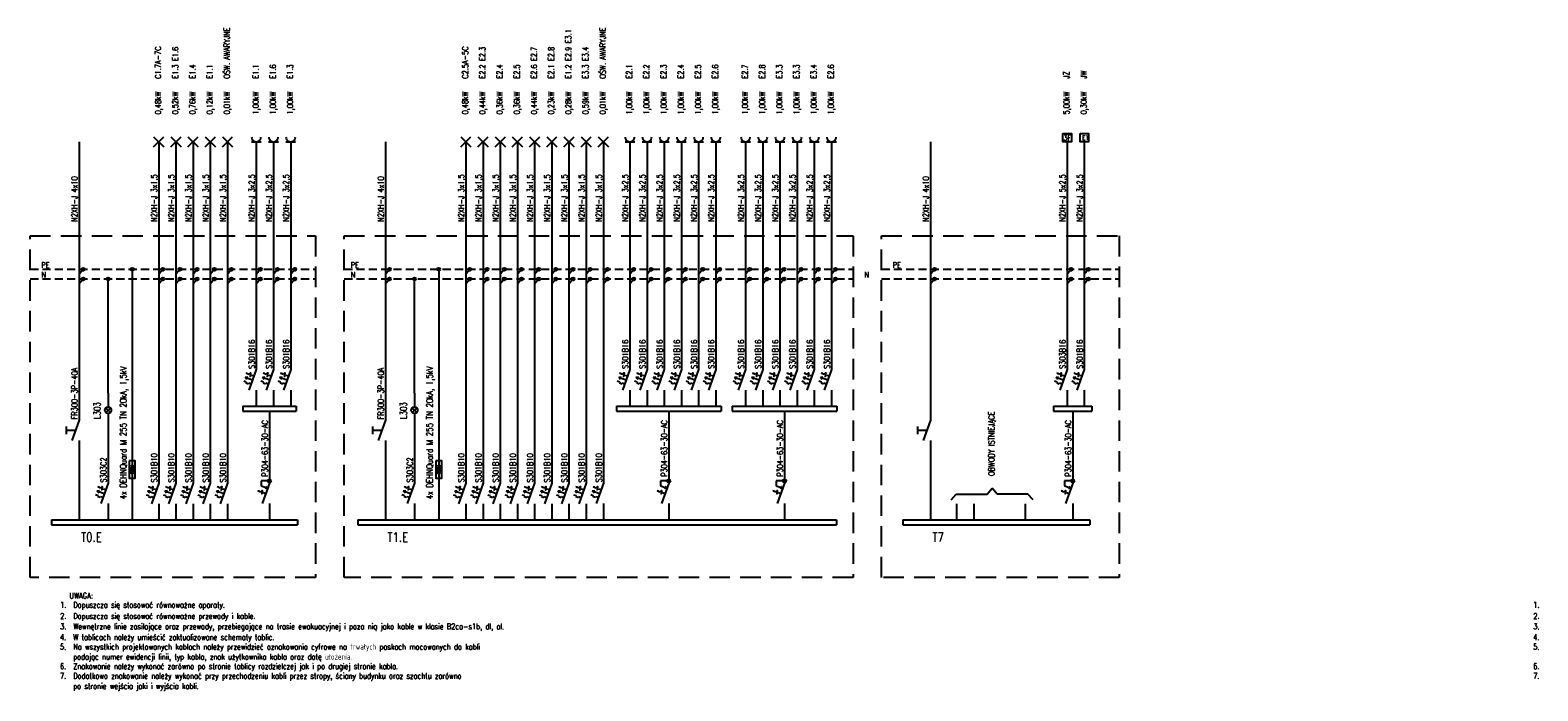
# Model space of a CAD drawing. Header units: millimetres. Extents: x 90978 to 249627, y -61724 to -25992.
# Tile 7 of 21: x 118526 to 123194, y -28521 to -26474. Entities that reach past the tile are written whole.
import ezdxf
from ezdxf.enums import TextEntityAlignment as Align

# ---------------------------------------------------------------- set-up
doc = ezdxf.new("R2010")
doc.units = ezdxf.units.MM
doc.linetypes.add('DASHED', pattern=[19.05, 12.7, -6.35])
for name, color, linetype in [('E1', 2, 'Continuous'), ('E2', 2, 'Continuous'), ('E_0', 4, 'Continuous'), ('E_LINIA', 4, 'Continuous'), ('E_OBRYS', 1, 'DASHED'), ('E_ODN', 1, 'Continuous'), ('E_OPIS', 2, 'Continuous'), ('E_OSP', 2, 'Continuous')]:
    doc.layers.add(name, color=color, linetype=linetype)
doc.styles.add('ELE1', font='romans.shx', dxfattribs={"width": 0.8, "height": 18})
doc.styles.add('ROMANS', font='romans.shx', dxfattribs={"width": 0.7})

# ---------------------------------------------------------------- blocks, each defined once
blk = doc.blocks.new('E_PUSZKA')
at = {"layer": 'E_LINIA', "color": 3}
blk.add_circle((0, 0), 3.87, dxfattribs=at)
blk = doc.blocks.new('*U11')
at = {"layer": 'E_OSP'}
for p, q in [((-23.2, 8.3), (0, 0)), ((-23.1, 8.3), (-15.1, 9.4)), ((-23.1, 8.3), (-17.6, 2.3)), ((-18.2, 22.3), (-19.6, 18.4)), ((-18.9, 20.3), (-11, 17.5)), ((-3.5, 14.8), (4.3, 12)), ((-27.5, -3.6), (-19.8, -6.4)), ((-20.8, -9.2), (-19.8, -6.4)), ((-20.8, -9.2), (-13, -12)), ((-13, -12), (-12, -9.2)), ((-12, -9.2), (-4.3, -12))]:
    blk.add_line(p, q, dxfattribs=at)
blk.add_lwpolyline([(-11, 17.5), (-6.7, 21.6), (-7.9, 10.7), (-3.5, 14.8)], dxfattribs=at)
blk = doc.blocks.new('E_DOWNLIGHT')
at = {"layer": 'E_OSP'}
for p, q in [((-7, 7), (7, -7)), ((-7, -7), (7, 7))]:
    blk.add_line(p, q, dxfattribs=at)
blk.add_circle((0, 0), 9.94, dxfattribs=at)
blk = doc.blocks.new('*U13')
at = {"layer": 'E_OSP'}
for p, q in [((-23.2, 8.3), (0, 0)), ((-23.1, 8.3), (-15.1, 9.4)), ((-23.1, 8.3), (-17.6, 2.3)), ((-18.2, 22.3), (-19.6, 18.4)), ((-18.9, 20.3), (-11, 17.5)), ((-3.5, 14.8), (4.3, 12)), ((-27.5, -3.6), (-19.8, -6.4)), ((-20.8, -9.2), (-19.8, -6.4)), ((-20.8, -9.2), (-13, -12)), ((-13, -12), (-12, -9.2)), ((-12, -9.2), (-4.3, -12))]:
    blk.add_line(p, q, dxfattribs=at)
blk.add_lwpolyline([(-11, 17.5), (-6.7, 21.6), (-7.9, 10.7), (-3.5, 14.8)], dxfattribs=at)
blk = doc.blocks.new('A$C296052A7')
at = {"layer": 'E_LINIA'}
blk.add_line((0, 0), (-22.7, -63.2), dxfattribs=at)
at = {"layer": 'E_ODN'}
blk.add_blockref('*U13', (-11.3, -31.6), dxfattribs=at)
blk = doc.blocks.new('E_WYPUST_SUFITOWY')
at = {"layer": 'E1', "color": 4}
for p, q in [((-15.9, -15.9), (15.9, 15.9)), ((-15.9, 15.9), (15.9, -15.9))]:
    blk.add_line(p, q, dxfattribs=at)
blk = doc.blocks.new('A$C1F444A4C')
at = {"layer": 'E_OSP', "color": 4}
blk.add_line((0, 0), (30.1, 0), dxfattribs=at)
at = {"layer": 'E_OSP'}
blk.add_arc((15, 14.5), 14.5, 179.6048, 0.3952, dxfattribs=at)
blk = doc.blocks.new('A$C26AA170D')
at = {"layer": 'E_OSP'}
for p, q in [((-22.5, 10.3), (-23.9, 6.4)), ((-23.2, 8.3), (-15.3, 5.5)), ((6.2, 38.8), (-14.3, 38.8)), ((-14.3, 38.8), (-14.3, 23.3)), ((-14.3, 23.3), (5.8, 16)), ((-7.8, 2.8), (0, 0)), ((5.8, 16), (-2.2, 14.9)), ((5.8, 16), (0.4, 22))]:
    blk.add_line(p, q, dxfattribs=at)
blk.add_lwpolyline([(-15.3, 5.5), (-11, 9.6), (-12.2, -1.3), (-7.8, 2.8)], dxfattribs=at)
blk.add_circle((11.3, 38.8), 5.16, dxfattribs=at)
blk = doc.blocks.new('E1')
at = {"layer": 'E_OSP', "linetype": 'Continuous'}
blk.add_lwpolyline([(0, 25.4), (26.3, 25.4), (26.3, 0), (0, 0)], close=True, dxfattribs=at)
at = {"layer": 'E_OSP', "linetype": 'Continuous', "style": 'ELE1', "width": 0.8}
blk.add_text('E1', height=13.5, dxfattribs=at).set_placement((6.7, 6.5))
blk = doc.blocks.new('E3')
at = {"layer": 'E2', "linetype": 'Continuous'}
blk.add_lwpolyline([(0, 25.4), (26.3, 25.4), (26.3, 0), (0, 0)], close=True, dxfattribs=at)
at = {"layer": 'E2', "linetype": 'Continuous', "style": 'ELE1', "width": 0.8}
blk.add_text('3F', height=16.87, dxfattribs=at).set_placement((13.1, 12.7), align=Align.MIDDLE_CENTER)

msp = doc.modelspace()

# ---------------------------------------------------------------- linework, layer by layer
at = {"layer": 'E_0', "color": 4}
for p, q in [((118676.795, -26819.703), (118676.795, -27111.339)), ((119625.341, -26819.703), (119625.341, -27111.339))]:
    msp.add_line(p, q, dxfattribs=at)
at = {"layer": 'E_0', "color": 1}
for p, q in [((121312.689, -26819.703), (121312.689, -27111.339)), ((121312.689, -27111.339), (121312.689, -27682.229)), ((121325.244, -27214.532), (121312.689, -27231.261)), ((121325.244, -27244.456), (121312.689, -27261.184)), ((121274.014, -27725.611), (121274.014, -27702.028)), ((121301.34, -27713.82), (121274.014, -27713.82)), ((121312.689, -27682.229), (121289.99, -27745.41)), ((121312.689, -27745.41), (121312.689, -27991.463)), ((121376.988, -27929.367), (121392.731, -27911.624)), ((121392.731, -27911.624), (121488.476, -27911.624)), ((121488.476, -27911.624), (121503.804, -27892.615)), ((121519.132, -27911.624), (121503.804, -27892.615)), ((121614.876, -27911.624), (121519.132, -27911.624)), ((121630.619, -27929.367), (121614.876, -27911.624)), ((121393.724, -27941.206), (121393.724, -27991.463)), ((121446.949, -27941.206), (121446.949, -27991.463)), ((121606.622, -27941.206), (121606.622, -27991.463))]:
    msp.add_line(p, q, dxfattribs=at)
at = {"layer": 'E_0'}
for p, q in [((118676.795, -27111.339), (118676.795, -27682.229)), ((119625.341, -27111.339), (119625.341, -27682.229)), ((118689.35, -27214.532), (118676.795, -27231.261)), ((119637.897, -27214.532), (119625.341, -27231.261)), ((118689.35, -27244.456), (118676.795, -27261.184)), ((119637.897, -27244.456), (119625.341, -27261.184)), ((118676.795, -27682.229), (118654.096, -27745.41)), ((119625.341, -27682.229), (119602.643, -27745.41)), ((118676.795, -27745.41), (118676.795, -27991.463)), ((119625.341, -27745.41), (119625.341, -27991.463))]:
    msp.add_line(p, q, dxfattribs=at)
at = {"layer": 'E_0', "ltscale": 3}
for p, q in [((118766.819, -27598.279), (118766.819, -27641.668)), ((119715.366, -27598.279), (119715.366, -27641.668))]:
    msp.add_line(p, q, dxfattribs=at)
at = {"layer": 'E_LINIA'}
for p, q in [((118923.621, -26819.703), (118923.621, -27877.797)), ((118976.846, -26819.703), (118976.846, -27877.797)), ((119030.07, -26819.703), (119030.07, -27877.797)), ((119083.295, -26819.703), (119083.295, -27877.797)), ((119136.519, -26819.703), (119136.519, -27877.797)), ((119225.767, -26819.703), (119225.767, -27525.679)), ((119278.991, -26819.703), (119278.991, -27525.679)), ((119332.216, -26819.703), (119332.216, -27525.679)), ((119874.546, -26819.703), (119874.546, -27877.797)), ((119927.771, -26819.703), (119927.771, -27877.797)), ((119980.995, -26819.703), (119980.995, -27877.797)), ((120034.22, -26819.703), (120034.22, -27877.797)), ((120087.444, -26819.703), (120087.444, -27877.797)), ((120140.669, -26819.703), (120140.669, -27877.797)), ((120193.894, -26819.703), (120193.894, -27877.797)), ((120247.118, -26819.703), (120247.118, -27877.797)), ((120300.343, -26819.703), (120300.343, -27877.797)), ((120382.375, -26819.703), (120382.375, -27525.679)), ((120435.6, -26819.703), (120435.6, -27525.679)), ((120488.824, -26819.703), (120488.824, -27525.679)), ((120542.049, -26819.703), (120542.049, -27525.679)), ((120595.274, -26819.703), (120595.274, -27525.679)), ((120648.498, -26819.703), (120648.498, -27525.679)), ((120740.597, -26819.703), (120740.597, -27525.679)), ((120793.821, -26819.703), (120793.821, -27525.679)), ((120847.046, -26819.703), (120847.046, -27525.679)), ((120900.27, -26819.703), (120900.27, -27525.679)), ((120953.495, -26819.703), (120953.495, -27525.679)), ((121006.719, -26819.703), (121006.719, -27525.679)), ((121736.224, -26819.703), (121736.224, -27525.679)), ((121789.449, -26819.703), (121789.449, -27525.679)), ((118841.868, -27214.532), (118841.868, -27828.972)), ((118936.176, -27214.532), (118923.621, -27231.261)), ((118989.401, -27214.532), (118976.846, -27231.261)), ((119042.625, -27214.532), (119030.07, -27231.261)), ((119095.85, -27214.532), (119083.295, -27231.261)), ((119149.075, -27214.532), (119136.519, -27231.261)), ((119238.322, -27214.532), (119225.767, -27231.261)), ((119291.547, -27214.532), (119278.991, -27231.261)), ((119344.771, -27214.532), (119332.216, -27231.261)), ((119790.415, -27214.532), (119790.415, -27828.972)), ((119887.101, -27214.532), (119874.546, -27231.261)), ((119940.326, -27214.532), (119927.771, -27231.261)), ((119993.551, -27214.532), (119980.995, -27231.261)), ((120046.775, -27214.532), (120034.22, -27231.261)), ((120100, -27214.532), (120087.444, -27231.261)), ((120153.224, -27214.532), (120140.669, -27231.261)), ((120206.449, -27214.532), (120193.894, -27231.261)), ((120259.673, -27214.532), (120247.118, -27231.261)), ((120312.898, -27214.532), (120300.343, -27231.261)), ((120394.931, -27214.532), (120382.375, -27231.261)), ((120448.155, -27214.532), (120435.6, -27231.261)), ((120501.38, -27214.532), (120488.824, -27231.261)), ((120554.604, -27214.532), (120542.049, -27231.261)), ((120607.829, -27214.532), (120595.274, -27231.261)), ((120661.053, -27214.532), (120648.498, -27231.261)), ((120753.152, -27214.532), (120740.597, -27231.261)), ((120806.376, -27214.532), (120793.821, -27231.261)), ((120859.601, -27214.532), (120847.046, -27231.261)), ((120912.826, -27214.532), (120900.27, -27231.261)), ((120966.05, -27214.532), (120953.495, -27231.261)), ((121019.275, -27214.532), (121006.719, -27231.261)), ((121748.779, -27214.532), (121736.224, -27231.261)), ((121802.004, -27214.532), (121789.449, -27231.261)), ((118766.819, -27598.279), (118766.819, -27244.456)), ((118936.176, -27244.456), (118923.621, -27261.184)), ((118989.401, -27244.456), (118976.846, -27261.184)), ((119042.625, -27244.456), (119030.07, -27261.184)), ((119095.85, -27244.456), (119083.295, -27261.184)), ((119149.075, -27244.456), (119136.519, -27261.184)), ((119238.322, -27244.456), (119225.767, -27261.184)), ((119291.547, -27244.456), (119278.991, -27261.184)), ((119344.771, -27244.456), (119332.216, -27261.184)), ((119715.366, -27598.279), (119715.366, -27244.456)), ((119887.101, -27244.456), (119874.546, -27261.184)), ((119940.326, -27244.456), (119927.771, -27261.184)), ((119993.551, -27244.456), (119980.995, -27261.184)), ((120046.775, -27244.456), (120034.22, -27261.184)), ((120100, -27244.456), (120087.444, -27261.184)), ((120153.224, -27244.456), (120140.669, -27261.184)), ((120206.449, -27244.456), (120193.894, -27261.184)), ((120259.673, -27244.456), (120247.118, -27261.184)), ((120312.898, -27244.456), (120300.343, -27261.184)), ((120394.931, -27244.456), (120382.375, -27261.184)), ((120448.155, -27244.456), (120435.6, -27261.184)), ((120501.38, -27244.456), (120488.824, -27261.184)), ((120554.604, -27244.456), (120542.049, -27261.184)), ((120607.829, -27244.456), (120595.274, -27261.184)), ((120661.053, -27244.456), (120648.498, -27261.184)), ((120753.152, -27244.456), (120740.597, -27261.184)), ((120806.376, -27244.456), (120793.821, -27261.184)), ((120859.601, -27244.456), (120847.046, -27261.184)), ((120912.826, -27244.456), (120900.27, -27261.184)), ((120966.05, -27244.456), (120953.495, -27261.184)), ((121019.275, -27244.456), (121006.719, -27261.184)), ((121748.779, -27244.456), (121736.224, -27261.184)), ((121802.004, -27244.456), (121789.449, -27261.184)), ((119225.767, -27525.679), (119203.068, -27588.859)), ((119278.991, -27525.679), (119256.293, -27588.859)), ((119332.216, -27525.679), (119309.517, -27588.859)), ((120382.375, -27525.679), (120359.677, -27588.859)), ((120435.6, -27525.679), (120412.901, -27588.859)), ((120488.824, -27525.679), (120466.126, -27588.859)), ((120542.049, -27525.679), (120519.35, -27588.859)), ((120595.274, -27525.679), (120572.575, -27588.859)), ((120648.498, -27525.679), (120625.799, -27588.859)), ((120740.597, -27525.679), (120717.898, -27588.859)), ((120793.821, -27525.679), (120771.122, -27588.859)), ((120847.046, -27525.679), (120824.347, -27588.859)), ((120900.27, -27525.679), (120877.572, -27588.859)), ((120953.495, -27525.679), (120930.796, -27588.859)), ((121006.719, -27525.679), (120984.021, -27588.859)), ((121736.224, -27525.679), (121713.525, -27588.859)), ((121789.449, -27525.679), (121766.75, -27588.859)), ((119225.767, -27588.859), (119225.767, -27639.344)), ((119278.991, -27588.859), (119278.991, -27639.344)), ((119332.216, -27588.859), (119332.216, -27639.344)), ((120382.375, -27588.859), (120382.375, -27639.344)), ((120435.6, -27588.859), (120435.6, -27639.344)), ((120488.824, -27588.859), (120488.824, -27639.344)), ((120542.049, -27588.859), (120542.049, -27639.344)), ((120595.274, -27588.859), (120595.274, -27639.344)), ((120648.498, -27588.859), (120648.498, -27639.344)), ((120740.597, -27588.859), (120740.597, -27639.344)), ((120793.821, -27588.859), (120793.821, -27639.344)), ((120847.046, -27588.859), (120847.046, -27639.344)), ((120900.27, -27588.859), (120900.27, -27639.344)), ((120953.495, -27588.859), (120953.495, -27639.344)), ((121006.719, -27588.859), (121006.719, -27639.344)), ((121736.224, -27588.859), (121736.224, -27639.344)), ((121789.449, -27588.859), (121789.449, -27639.344)), ((118766.819, -27661.542), (118766.819, -27877.797)), ((119266.523, -27654.064), (119266.523, -27877.797)), ((119715.366, -27661.542), (119715.366, -27877.797)), ((120502.968, -27654.064), (120502.968, -27877.797)), ((120861.19, -27654.064), (120861.19, -27877.797)), ((121753.766, -27654.064), (121753.766, -27877.797)), ((118841.868, -27841.309), (118841.868, -27991.463)), ((119790.415, -27841.309), (119790.415, -27991.463)), ((118766.819, -27877.797), (118744.12, -27940.978)), ((119266.523, -27877.797), (119243.824, -27940.978)), ((119715.366, -27877.797), (119692.667, -27940.978)), ((120502.968, -27877.797), (120480.27, -27940.978)), ((120861.19, -27877.797), (120838.491, -27940.978)), ((121753.766, -27877.797), (121731.068, -27940.978)), ((118766.819, -27940.978), (118766.819, -27991.463)), ((118923.621, -27941.206), (118923.621, -27991.463)), ((118976.846, -27941.206), (118976.846, -27991.463)), ((119030.07, -27941.206), (119030.07, -27991.463)), ((119083.295, -27941.206), (119083.295, -27991.463)), ((119136.519, -27941.206), (119136.519, -27991.463)), ((119266.523, -27940.978), (119266.523, -27991.463)), ((119715.366, -27940.978), (119715.366, -27991.463)), ((119874.546, -27941.206), (119874.546, -27991.463)), ((119927.771, -27941.206), (119927.771, -27991.463)), ((119980.995, -27941.206), (119980.995, -27991.463)), ((120034.22, -27941.206), (120034.22, -27991.463)), ((120087.444, -27941.206), (120087.444, -27991.463)), ((120140.669, -27941.206), (120140.669, -27991.463)), ((120193.894, -27941.206), (120193.894, -27991.463)), ((120247.118, -27941.206), (120247.118, -27991.463)), ((120300.343, -27940.978), (120300.343, -27991.235)), ((120502.968, -27940.978), (120502.968, -27991.463)), ((120861.19, -27940.978), (120861.19, -27991.463)), ((121753.766, -27940.978), (121753.766, -27991.463))]:
    msp.add_line(p, q, dxfattribs=at)
at = {"layer": 'E_LINIA', "color": 2, "linetype": 'DASHED', "ltscale": 2}
for p, q in [((118525.532, -27214.532), (119409.507, -27214.532)), ((119497.701, -27214.532), (121073.233, -27214.532)), ((121161.427, -27214.532), (121897.837, -27214.532)), ((118525.532, -27244.456), (119409.507, -27244.456)), ((119497.701, -27244.456), (121073.233, -27244.456)), ((121161.427, -27244.456), (121897.837, -27244.456))]:
    msp.add_line(p, q, dxfattribs=at)
at = {"layer": 'E_OBRYS', "ltscale": 5}
for points in [[(118525.532, -27111.339), (119409.507, -27111.339), (119409.507, -28169.455), (118525.532, -28169.455)], [(119497.701, -27111.339), (121073.233, -27111.339), (121073.233, -28169.455), (119497.701, -28169.455)], [(121161.427, -27111.339), (121897.837, -27111.339), (121897.837, -28169.455), (121161.427, -28169.455)]]:
    msp.add_lwpolyline(points, close=True, dxfattribs=at)
at = {"layer": 'E_OSP'}
for p, q in [((119183.87, -27639.344), (119349.176, -27639.344)), ((119183.87, -27639.344), (119183.87, -27654.064)), ((119183.87, -27654.064), (119349.176, -27654.064)), ((119349.176, -27639.344), (119349.176, -27654.064)), ((120340.478, -27639.344), (120665.458, -27639.344)), ((120340.478, -27639.344), (120340.478, -27654.064)), ((120340.478, -27654.064), (120665.458, -27654.064)), ((120665.458, -27639.344), (120665.458, -27654.064)), ((120698.7, -27639.344), (121023.679, -27639.344)), ((120698.7, -27639.344), (120698.7, -27654.064)), ((120698.7, -27654.064), (121023.679, -27654.064)), ((121023.679, -27639.344), (121023.679, -27654.064)), ((121694.327, -27639.344), (121813.205, -27639.344)), ((121694.327, -27639.344), (121694.327, -27654.064)), ((121694.327, -27654.064), (121813.205, -27654.064)), ((121813.205, -27639.344), (121813.205, -27654.064)), ((118638.12, -27725.611), (118638.12, -27702.028)), ((119586.667, -27725.611), (119586.667, -27702.028)), ((118838.297, -27820.509), (118841.868, -27828.972)), ((118845.439, -27820.509), (118841.868, -27828.972)), ((119786.844, -27820.509), (119790.415, -27828.972)), ((119793.986, -27820.509), (119790.415, -27828.972)), ((118832.594, -27828.972), (118851.143, -27828.972)), ((118832.594, -27835.141), (118851.143, -27835.141)), ((118832.594, -27841.309), (118851.143, -27841.309)), ((118838.297, -27849.772), (118841.868, -27841.309)), ((118845.439, -27849.772), (118841.868, -27841.309)), ((119781.14, -27828.972), (119799.69, -27828.972)), ((119781.14, -27835.141), (119799.69, -27835.141)), ((119781.14, -27841.309), (119799.69, -27841.309)), ((119786.844, -27849.772), (119790.415, -27841.309)), ((119793.986, -27849.772), (119790.415, -27841.309)), ((118591.162, -27991.463), (119352.911, -27991.463)), ((118591.162, -27991.463), (118591.162, -28006.182)), ((118591.162, -28006.182), (119352.911, -28006.182)), ((119352.911, -27991.463), (119352.911, -28006.182)), ((119539.709, -27991.463), (121022.422, -27991.463)), ((119539.709, -27991.463), (119539.709, -28006.182)), ((119539.709, -28006.182), (121022.422, -28006.182)), ((121022.422, -27991.463), (121022.422, -28006.182)), ((121227.056, -27991.463), (121806.133, -27991.463)), ((121227.056, -27991.463), (121227.056, -28006.182)), ((121227.056, -28006.182), (121806.133, -28006.182)), ((121806.133, -27991.463), (121806.133, -28006.182))]:
    msp.add_line(p, q, dxfattribs=at)
at = {"layer": 'E_OSP', "ltscale": 2}
for p, q in [((118665.446, -27713.82), (118638.12, -27713.82)), ((119613.992, -27713.82), (119586.667, -27713.82))]:
    msp.add_line(p, q, dxfattribs=at)
at = {"layer": 'E_OSP'}
for points in [[(118832.594, -27808.175), (118832.594, -27862.106), (118851.143, -27862.106), (118851.143, -27808.175)], [(119781.14, -27808.175), (119781.14, -27862.106), (119799.69, -27862.106), (119799.69, -27808.175)]]:
    msp.add_lwpolyline(points, close=True, dxfattribs=at)

# ---------------------------------------------------------------- block references
at = {"layer": 'E_0', "ltscale": 3}
for name, p in [('E3', (121723.09, -26819.703)), ('E1', (121776.314, -26819.703)), ('E_WYPUST_SUFITOWY', (118923.621, -26819.703)), ('E_WYPUST_SUFITOWY', (118976.846, -26819.703)), ('E_WYPUST_SUFITOWY', (119030.07, -26819.703)), ('E_WYPUST_SUFITOWY', (119083.295, -26819.703)), ('E_WYPUST_SUFITOWY', (119136.519, -26819.703)), ('E_WYPUST_SUFITOWY', (119874.546, -26819.703)), ('E_WYPUST_SUFITOWY', (119927.771, -26819.703)), ('E_WYPUST_SUFITOWY', (119980.995, -26819.703)), ('E_WYPUST_SUFITOWY', (120034.22, -26819.703)), ('E_WYPUST_SUFITOWY', (120087.444, -26819.703)), ('E_WYPUST_SUFITOWY', (120140.669, -26819.703)), ('E_WYPUST_SUFITOWY', (120193.894, -26819.703)), ('E_WYPUST_SUFITOWY', (120247.118, -26819.703)), ('E_WYPUST_SUFITOWY', (120300.343, -26819.703))]:
    msp.add_blockref(name, p, dxfattribs=at)
at = {"layer": 'E_0', "xscale": 1.200000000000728, "yscale": 1.200000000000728, "zscale": 1.200000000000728}
for p in [(118841.868, -27214.532), (119790.415, -27214.532)]:
    msp.add_blockref('E_PUSZKA', p, dxfattribs=at)
at = {"layer": 'E_0', "rotation": 90}
for p in [(118766.819, -27651.605), (119715.366, -27651.605)]:
    msp.add_blockref('E_DOWNLIGHT', p, dxfattribs=at)
at = {"layer": 'E_LINIA'}
for p in [(119210.726, -26819.703), (119263.951, -26819.703), (119317.175, -26819.703), (120367.335, -26819.703), (120420.559, -26819.703), (120473.784, -26819.703), (120527.009, -26819.703), (120580.233, -26819.703), (120633.458, -26819.703), (120725.556, -26819.703), (120778.781, -26819.703), (120832.005, -26819.703), (120885.23, -26819.703), (120938.454, -26819.703), (120991.679, -26819.703)]:
    msp.add_blockref('A$C1F444A4C', p, dxfattribs=at)
at = {"layer": 'E_LINIA', "xscale": 1.200000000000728, "yscale": 1.200000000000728, "zscale": 1.200000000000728}
for p in [(118689.35, -27214.532), (118936.176, -27214.532), (118989.401, -27214.532), (119042.625, -27214.532), (119095.85, -27214.532), (119149.075, -27214.532), (119238.322, -27214.532), (119291.547, -27214.532), (119344.771, -27214.532), (119637.897, -27214.532), (119887.101, -27214.532), (119940.326, -27214.532), (119993.551, -27214.532), (120046.775, -27214.532), (120100, -27214.532), (120153.224, -27214.532), (120206.449, -27214.532), (120259.673, -27214.532), (120312.898, -27214.532), (120394.931, -27214.532), (120448.155, -27214.532), (120501.38, -27214.532), (120554.604, -27214.532), (120607.829, -27214.532), (120661.053, -27214.532), (120753.152, -27214.532), (120806.376, -27214.532), (120859.601, -27214.532), (120912.826, -27214.532), (120966.05, -27214.532), (121019.275, -27214.532), (121325.244, -27214.532), (121748.779, -27214.532), (121802.004, -27214.532), (118689.35, -27244.456), (118766.819, -27244.456), (118766.819, -27244.456), (118936.176, -27244.456), (118989.401, -27244.456), (119042.625, -27244.456), (119095.85, -27244.456), (119149.075, -27244.456), (119238.322, -27244.456), (119291.547, -27244.456), (119344.771, -27244.456), (119637.897, -27244.456), (119715.366, -27244.456), (119715.366, -27244.456), (119887.101, -27244.456), (119940.326, -27244.456), (119993.551, -27244.456), (120046.775, -27244.456), (120100, -27244.456), (120153.224, -27244.456), (120206.449, -27244.456), (120259.673, -27244.456), (120312.898, -27244.456), (120394.931, -27244.456), (120448.155, -27244.456), (120501.38, -27244.456), (120554.604, -27244.456), (120607.829, -27244.456), (120661.053, -27244.456), (120753.152, -27244.456), (120806.376, -27244.456), (120859.601, -27244.456), (120912.826, -27244.456), (120966.05, -27244.456), (121019.275, -27244.456), (121325.244, -27244.456), (121748.779, -27244.456), (121802.004, -27244.456)]:
    msp.add_blockref('E_PUSZKA', p, dxfattribs=at)
at = {"layer": 'E_ODN'}
for name, p in [('*U11', (119214.417, -27557.269)), ('*U11', (119267.642, -27557.269)), ('*U11', (119320.867, -27557.269)), ('*U11', (120371.026, -27557.269)), ('*U11', (120424.251, -27557.269)), ('*U11', (120477.475, -27557.269)), ('*U11', (120530.7, -27557.269)), ('*U11', (120583.924, -27557.269)), ('*U11', (120637.149, -27557.269)), ('*U11', (120729.247, -27557.269)), ('*U11', (120782.472, -27557.269)), ('*U11', (120835.696, -27557.269)), ('*U11', (120888.921, -27557.269)), ('*U11', (120942.146, -27557.269)), ('*U11', (120995.37, -27557.269)), ('*U11', (121724.875, -27557.269)), ('*U11', (121778.099, -27557.269)), ('A$C26AA170D', (119255.174, -27909.388)), ('A$C26AA170D', (120491.619, -27909.388)), ('A$C26AA170D', (120849.84, -27909.388)), ('A$C26AA170D', (121742.417, -27909.388)), ('*U11', (118755.47, -27909.388)), ('A$C296052A7', (118923.621, -27878.025)), ('A$C296052A7', (118976.846, -27878.025)), ('A$C296052A7', (119030.07, -27878.025)), ('A$C296052A7', (119083.295, -27878.025)), ('A$C296052A7', (119136.519, -27878.025)), ('*U11', (119704.016, -27909.388)), ('A$C296052A7', (119874.546, -27878.025)), ('A$C296052A7', (119927.771, -27878.025)), ('A$C296052A7', (119980.995, -27878.025)), ('A$C296052A7', (120034.22, -27878.025)), ('A$C296052A7', (120087.444, -27878.025)), ('A$C296052A7', (120140.669, -27878.025)), ('A$C296052A7', (120193.894, -27878.025)), ('A$C296052A7', (120247.118, -27878.025)), ('A$C296052A7', (120300.343, -27877.797))]:
    msp.add_blockref(name, p, dxfattribs=at)

# ---------------------------------------------------------------- texts
at = {"layer": 'E_OPIS', "style": 'ROMANS'}
for s, height, width, p in [('OŚW. AWARYJNE', 18, 0.75, (119143.552, -26624.164)), ('E1.2 E2.9 E3.1', 18, 0.75, (120200.927, -26624.164)), ('OŚW. AWARYJNE', 18, 0.75, (120307.376, -26624.164)), ('C1.7A-7C', 18, 0.75, (118930.654, -26624.164)), ('E1.3 E1.6', 18, 0.75, (118983.879, -26624.164)), ('C2.5A-5C', 18, 0.75, (119881.579, -26624.164)), ('E2.2 E2.3', 18, 0.75, (119934.804, -26624.164)), ('E2.6 E2.7', 18, 0.75, (120094.478, -26624.164)), ('E2.1 E2.8', 18, 0.75, (120147.702, -26624.164)), ('E3.3 E3.4', 18, 0.75, (120254.151, -26624.164)), ('E1.4', 18, 0.75, (119037.103, -26624.164)), ('E1.1', 18, 0.75, (119090.328, -26624.164)), ('E1.1', 18, 0.75, (119232.8, -26624.165)), ('E1.6', 18, 0.75, (119286.024, -26624.165)), ('E1.3', 18, 0.75, (119339.249, -26624.165)), ('E2.4', 18, 0.75, (119988.028, -26624.164)), ('E2.5', 18, 0.75, (120041.253, -26624.164)), ('E2.1', 18, 0.75, (120389.408, -26624.165)), ('E2.2', 18, 0.75, (120442.633, -26624.165)), ('E2.3', 18, 0.75, (120495.858, -26624.165)), ('E2.4', 18, 0.75, (120549.082, -26624.165)), ('E2.5', 18, 0.75, (120602.307, -26624.165)), ('E2.6', 18, 0.75, (120655.531, -26624.165)), ('E2.7', 18, 0.75, (120747.63, -26624.165)), ('E2.8', 18, 0.75, (120800.854, -26624.165)), ('E3.3', 18, 0.75, (120854.079, -26624.165)), ('E3.3', 18, 0.75, (120907.303, -26624.165)), ('E3.4', 18, 0.75, (120960.528, -26624.165)), ('E2.6', 18, 0.75, (121013.753, -26624.165)), ('JZ', 18, 0.75, (121743.257, -26624.165)), ('JW', 18, 0.75, (121796.482, -26624.165)), ('0,48kW', 18, 0.75, (118930.654, -26734.908)), ('0,52kW', 18, 0.75, (118983.879, -26734.908)), ('0,76kW', 18, 0.75, (119037.103, -26734.908)), ('0,12kW', 18, 0.75, (119090.328, -26734.908)), ('0,01kW', 18, 0.75, (119143.552, -26734.908)), ('1,00kW', 18, 0.75, (119232.8, -26734.908)), ('1,00kW', 18, 0.75, (119286.024, -26734.908)), ('1,00kW', 18, 0.75, (119339.249, -26734.908)), ('0,48kW', 18, 0.75, (119881.579, -26734.908)), ('0,44kW', 18, 0.75, (119934.804, -26734.908)), ('0,36kW', 18, 0.75, (119988.028, -26734.908)), ('0,36kW', 18, 0.75, (120041.253, -26734.908)), ('0,44kW', 18, 0.75, (120094.478, -26734.908)), ('0,23kW', 18, 0.75, (120147.702, -26734.908)), ('0,28kW', 18, 0.75, (120200.927, -26734.908)), ('0,59kW', 18, 0.75, (120254.151, -26734.908)), ('0,01kW', 18, 0.75, (120307.376, -26734.908)), ('1,00kW', 18, 0.75, (120389.408, -26734.908)), ('1,00kW', 18, 0.75, (120442.633, -26734.908)), ('1,00kW', 18, 0.75, (120495.858, -26734.908)), ('1,00kW', 18, 0.75, (120549.082, -26734.908)), ('1,00kW', 18, 0.75, (120602.307, -26734.908)), ('1,00kW', 18, 0.75, (120655.531, -26734.908)), ('1,00kW', 18, 0.75, (120747.63, -26734.908)), ('1,00kW', 18, 0.75, (120800.854, -26734.908)), ('1,00kW', 18, 0.75, (120854.079, -26734.908)), ('1,00kW', 18, 0.75, (120907.303, -26734.908)), ('1,00kW', 18, 0.75, (120960.528, -26734.908)), ('1,00kW', 18, 0.75, (121013.753, -26734.908)), ('5,00kW', 18, 0.75, (121743.257, -26734.908)), ('0,30kW', 18, 0.75, (121796.482, -26734.908)), ('N2XH-J 4x10', 18, 0.75, (118671.613, -27067.55)), ('N2XH-J 3x1,5', 18, 0.75, (118918.439, -27067.55)), ('N2XH-J 3x1,5', 18, 0.75, (118971.664, -27067.55)), ('N2XH-J 3x1,5', 18, 0.75, (119024.888, -27067.55)), ('N2XH-J 3x1,5', 18, 0.75, (119078.113, -27067.55)), ('N2XH-J 3x1,5', 18, 0.75, (119131.337, -27067.55)), ('N2XH-J 3x2,5', 18, 0.75, (119220.585, -27067.322)), ('N2XH-J 3x2,5', 18, 0.75, (119273.809, -27067.322)), ('N2XH-J 3x2,5', 18, 0.75, (119327.034, -27067.322)), ('N2XH-J 4x10', 18, 0.75, (119620.159, -27067.55)), ('N2XH-J 3x1,5', 18, 0.75, (119869.364, -27067.55)), ('N2XH-J 3x1,5', 18, 0.75, (119922.589, -27067.55)), ('N2XH-J 3x1,5', 18, 0.75, (119975.813, -27067.55)), ('N2XH-J 3x1,5', 18, 0.75, (120029.038, -27067.55)), ('N2XH-J 3x1,5', 18, 0.75, (120082.262, -27067.55)), ('N2XH-J 3x1,5', 18, 0.75, (120135.487, -27067.55)), ('N2XH-J 3x1,5', 18, 0.75, (120188.712, -27067.55)), ('N2XH-J 3x1,5', 18, 0.75, (120241.936, -27067.55)), ('N2XH-J 3x1,5', 18, 0.75, (120295.161, -27067.55)), ('N2XH-J 3x2,5', 18, 0.75, (120377.193, -27067.322)), ('N2XH-J 3x2,5', 18, 0.75, (120430.418, -27067.322)), ('N2XH-J 3x2,5', 18, 0.75, (120483.642, -27067.322)), ('N2XH-J 3x2,5', 18, 0.75, (120536.867, -27067.322)), ('N2XH-J 3x2,5', 18, 0.75, (120590.092, -27067.322)), ('N2XH-J 3x2,5', 18, 0.75, (120643.316, -27067.322)), ('N2XH-J 3x2,5', 18, 0.75, (120735.415, -27067.322)), ('N2XH-J 3x2,5', 18, 0.75, (120788.639, -27067.322)), ('N2XH-J 3x2,5', 18, 0.75, (120841.864, -27067.322)), ('N2XH-J 3x2,5', 18, 0.75, (120895.088, -27067.322)), ('N2XH-J 3x2,5', 18, 0.75, (120948.313, -27067.322)), ('N2XH-J 3x2,5', 18, 0.75, (121001.537, -27067.322)), ('N2XH-J 4x10', 18, 0.75, (121307.507, -27067.55)), ('N2XH-J 5x2,5', 18, 0.75, (121731.042, -27067.322)), ('N2XH-J 3x2,5', 18, 0.75, (121784.267, -27067.322)), ('S301B16', 18, 0.75, (119220.585, -27523.489)), ('S301B16', 18, 0.75, (119273.809, -27523.489)), ('S301B16', 18, 0.75, (119327.034, -27523.489)), ('S301B16', 18, 0.75, (120377.193, -27523.489)), ('S301B16', 18, 0.75, (120430.418, -27523.489)), ('S301B16', 18, 0.75, (120483.642, -27523.489)), ('S301B16', 18, 0.75, (120536.867, -27523.489)), ('S301B16', 18, 0.75, (120590.092, -27523.489)), ('S301B16', 18, 0.75, (120643.316, -27523.489)), ('S301B16', 18, 0.75, (120735.415, -27523.489)), ('S301B16', 18, 0.75, (120788.639, -27523.489)), ('S301B16', 18, 0.75, (120841.864, -27523.489)), ('S301B16', 18, 0.75, (120895.088, -27523.489)), ('S301B16', 18, 0.75, (120948.313, -27523.489)), ('S301B16', 18, 0.75, (121001.537, -27523.489)), ('S303B16', 18, 0.75, (121731.042, -27523.489)), ('S301B16', 18, 0.75, (121784.267, -27523.489)), ('FR300-3P-40A', 18, 0.75, (118671.613, -27680.04)), ('4x DEHNQuard M 255 TN 20kA, 1,5kV', 20, 0.8, (118823.777, -27927.472)), ('FR300-3P-40A', 18, 0.75, (119620.159, -27680.04)), ('4x DEHNQuard M 255 TN 20kA, 1,5kV', 20, 0.8, (119772.324, -27927.472)), ('L303', 20, 0.8, (118742.911, -27679.162)), ('L303', 20, 0.8, (119691.458, -27679.162)), ('OBWODY ISTNIEJĄCE', 18, 0.75, (121510.946, -27855.318)), ('P304-63-30-AC', 18, 0.7, (119261.341, -27857.304)), ('P304-63-30-AC', 18, 0.7, (120497.786, -27857.304)), ('P304-63-30-AC', 18, 0.7, (120856.008, -27857.304)), ('P304-63-30-AC', 18, 0.7, (121748.584, -27857.304)), ('S303C2', 18, 0.75, (118761.637, -27875.608)), ('S301B10', 18, 0.75, (118918.439, -27875.484)), ('S301B10', 18, 0.75, (118971.664, -27875.484)), ('S301B10', 18, 0.75, (119024.888, -27875.484)), ('S301B10', 18, 0.75, (119078.113, -27875.484)), ('S301B10', 18, 0.75, (119131.337, -27875.484)), ('S303C2', 18, 0.75, (119710.184, -27875.608)), ('S301B10', 18, 0.75, (119869.364, -27875.484)), ('S301B10', 18, 0.75, (119922.589, -27875.484)), ('S301B10', 18, 0.75, (119975.813, -27875.484)), ('S301B10', 18, 0.75, (120029.038, -27875.484)), ('S301B10', 18, 0.75, (120082.262, -27875.484)), ('S301B10', 18, 0.75, (120135.487, -27875.484)), ('S301B10', 18, 0.75, (120188.712, -27875.484)), ('S301B10', 18, 0.75, (120241.936, -27875.484)), ('S301B10', 18, 0.75, (120295.161, -27875.256))]:
    msp.add_text(s, height=height, rotation=90, dxfattribs=dict(at, width=width)).set_placement(p)
at = {"layer": 'E_OPIS', "style": 'ELE1', "width": 0.8}
for s, p in [('PE', (118559.694, -27210.451)), ('PE', (119517.568, -27210.451)), ('PE', (121195.588, -27210.451)), ('N', (118560.297, -27240.374)), ('N', (119518.17, -27240.374)), ('N', (121107.997, -27240.374))]:
    msp.add_text(s, height=18, dxfattribs=at).set_placement(p)
at = {"layer": 'E_OPIS', "color": 4, "style": 'ROMANS', "width": 0.8}
for s, p in [('T0.E', (118683.179, -28059.08)), ('T1.E', (119631.726, -28059.08)), ('T7', (121319.073, -28059.08))]:
    msp.add_text(s, height=28.8, dxfattribs=at).set_placement(p)
at = {"layer": 'E_OPIS', "style": 'ROMANS', "width": 0.75}
for s, p in [('UWAGA:', (118647.299, -28226.253)), ('2.', (118618.303, -28289.282)), ('1.', (118618.303, -28254.699)), ('Dopuszcza się stosować równoważne aparaty.', (118659.149, -28254.699)), ('Dopuszcza się stosować równoważne przewody i kable.', (118659.149, -28289.282)), ('2.', (123179.645, -28289.282)), ('1.', (123179.645, -28254.699)), ('3.', (118618.303, -28321.328)), ('Wewnętrzne linie zasilające oraz przewody, przebiegające na trasie ewakuacyjnej i poza nią jako kable w klasie B2ca-s1b, dl, al.', (118659.149, -28321.328)), ('3.', (123179.645, -28321.328)), ('4.', (118617.94, -28354.831)), ('5.', (118617.94, -28384.348)), ('W tablicach należy umieścić zaktualizowane schematy tablic.', (118658.786, -28354.831)), ('Na wszystkich projektowanych kablach należy przewidzieć oznakowania cyfrowe na trwałych paskach mocowanych do kabli', (118658.786, -28384.348)), ('4.', (123179.282, -28354.831)), ('5.', (123179.282, -28384.348)), ('podając numer ewidencji linii, typ kabla, znak użytkownika kabla oraz datę ułożenia. ', (118658.786, -28415.322)), ('7.', (118617.94, -28474.577)), ('6.', (118617.94, -28444.961)), ('Znakowanie należy wykonać zarówno po stronie tablicy rozdzielczej jak i po drugiej stronie kabla.', (118658.786, -28444.961)), ('Dodatkowo znakowanie należy wykonać przy przechodzeniu kabli przez stropy, ściany budynku oraz szachtu zarówno', (118658.786, -28474.577)), ('7.', (123179.282, -28474.577)), ('6.', (123179.282, -28444.961)), ('po stronie wejścia jaki i wyjścia kabli.', (118658.786, -28506.241))]:
    msp.add_text(s, height=18, dxfattribs=at).set_placement(p, align=Align.MIDDLE_LEFT)

doc.saveas('drawing.dxf')
